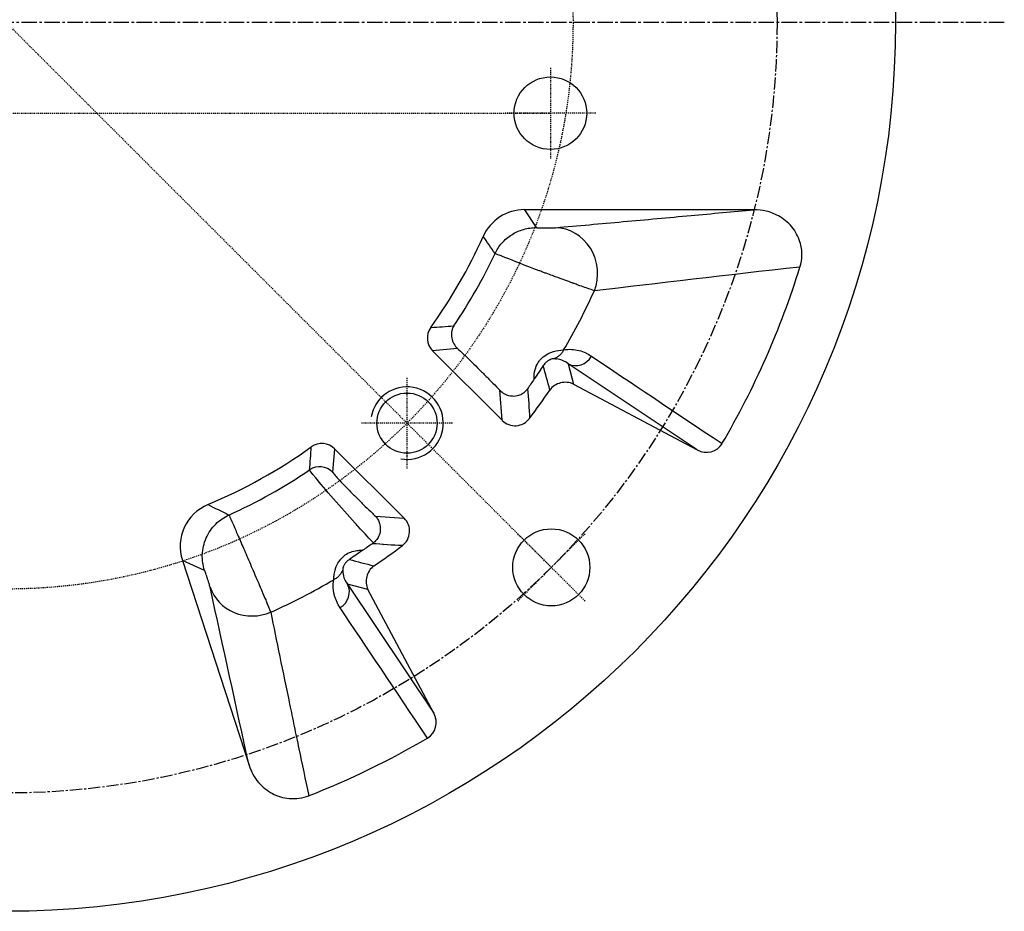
# Model space of a CAD drawing. Header units: millimetres. Extents: x 0 to 5219, y 0 to 2970.
# Tile 15 of 237: x 1006 to 1114, y 203 to 301. Entities that reach past the tile are written whole.
import ezdxf

# ---------------------------------------------------------------- set-up
doc = ezdxf.new("R2010")
doc.units = ezdxf.units.MM
doc.header["$LTSCALE"] = 0.2
doc.linetypes.add('CENTER2', pattern=[1.125, 0.75, -0.125, 0.125, -0.125])
doc.layers.add('02_Center Line', color=1, linetype='CENTER2')
doc.layers.add('05_Section Line', color=3, linetype='Continuous')

# ---------------------------------------------------------------- blocks, each defined once
blk = doc.blocks.new('A$C0ad0ff27')
for p, q in [((82.46, -20.64), (57.15, -20.64)), ((57.15, -20.64), (58.42, -22.62)), ((57.25, -26.8), (57.25, -26.8)), ((60.72, -28.1), (60.72, -28.1)), ((61.14, -28.26), (61.14, -28.26)), ((49.77, -35.97), (47.02, -36.21)), ((47.02, -36.21), (54.69, -43.88)), ((61.97, -37.64), (62.54, -39.89)), ((76.19, -47.15), (61.97, -37.64)), ((62.54, -39.89), (76.19, -47.15)), ((54.69, -43.88), (54.43, -40.56)), ((36.21, -47.02), (35.99, -49.59)), ((43.88, -54.69), (36.21, -47.02)), ((40.7, -54.44), (43.88, -54.69)), ((19.42, -59.33), (26.77, -81.93)), ((21.86, -60.43), (19.42, -59.33)), ((27.41, -60.89), (27.41, -60.89)), ((27.94, -62.12), (27.94, -62.12)), ((37.64, -61.97), (47.15, -76.19)), ((39.89, -62.54), (37.64, -61.97)), ((47.15, -76.19), (39.89, -62.54))]:
    blk.add_line(p, q)
for centre, radius in [((0, 0), 98.05), ((60, -10), 4), ((44.19, -44.19), 3.32), ((60.1, -60.1), 4.25)]:
    blk.add_circle(centre, radius)
for centre, radius, start, end in [((69.55, -18.63), 9.55, 204.8383, 204.8384), ((0, 0), 57.64, 324.2994, 335.8395), ((0, 0), 60.53, 337.3377933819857, 337.3378037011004), ((69.55, -18.63), 8.85, 208.167, 208.1675), ((69.55, -18.63), 8.03, 217.6402, 217.6441), ((0, 0), 59.62, 325.8685, 334.6981), ((57.16, -33), 6.03, 84.1169, 84.1203), ((0, 0), 71, 336.6459, 336.6461), ((0, 0), 71.1, 336.3783914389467, 336.3784250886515), ((0, 0), 71, 335.4546, 335.4547), ((0, 0), 71.1, 335.4623707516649, 335.4624184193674), ((0, 0), 73.5, 330.3048745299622, 330.304887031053), ((0, 0), 71, 328.4819, 328.518), ((0, 0), 71.1, 328.5271, 328.5619), ((0, 0), 73.5, 329.0222, 329.0228), ((0, 0), 76, 330.21002094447, 330.2100472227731), ((0, 0), 71, 324.1796, 324.1908), ((0, 0), 71.1, 324.0826, 324.0943), ((0, 0), 57.64, 292.7025, 305.6968), ((0, 0), 60.53, 291.6856862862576, 291.6857432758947), ((0, 0), 61.53, 290.7574, 290.7575), ((0, 0), 60.83, 291.3507720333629, 291.3508122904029), ((0, 0), 71, 305.809, 305.8192), ((0, 0), 71.1, 305.9055, 305.9163), ((0, 0), 71, 301.4813, 301.5174), ((0, 0), 71.1, 301.4375, 301.4723), ((18.63, -69.55), 8.03, 60.6504, 60.6506), ((0, 0), 73.5, 300.9764, 300.9769), ((0, 0), 71, 292.8136, 292.8137), ((0, 0), 71.1, 293.0874, 293.0875), ((0, 0), 76, 299.7899582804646, 299.789990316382)]:
    blk.add_arc(centre, radius, start, end)
for centre, major_axis, ratio, start_param, end_param in [((57.15, -25.64), (2.7, -4.21), 0.999141, 2.572262, 3.720604), ((60.56, -27.63), (-0.44, 4.98), 0.928726, 4.228108, 6.188957), ((-0.31, 0.14), (-84.13, 37.01), 0.999999, 3.024461, 3.256626), ((-0.23, 0.1), (-28.8, -65.48), 0.999999, 1.454254, 1.557248), ((48.43, -34.8), (-1.99, -0.18), 0.998964, 5.572987, 6.979809), ((62.9, -35.88), (-1.11, -1.66), 0.94444, 0.106225, 1.637743), ((56.1, -42.47), (0.16, -2), 0.998561, 5.421064, 7.128529), ((34.8, -48.43), (-0.18, -1.99), 0.998964, 2.444615, 3.851859), ((77.11, -45.37), (-1.76, 1.18), 0.94444, 1.677227, 3.195715), ((34.57, -51), (1.99, -0.18), 0.998964, 0.874765, 2.253544), ((7.27, -12.99), (45.1, 25.23), 0.865616, 4.613592, 4.811186), ((24.18, -57.79), (4.56, -2.06), 0.998889, 2.390808, 3.878568), ((42.47, -56.1), (2, -0.15), 0.998561, 5.437404, 7.145172), ((39.93, -56.83), (-1.01, -0.71), 0.64536, 1.569511, 1.670831), ((27.23, -60.74), (-4.88, -1.07), 0.942433, 0.104556, 1.765042), ((35.88, -62.9), (1.66, 1.11), 0.94444, 4.645227, 6.176977), ((45.37, -77.11), (-1.18, 1.76), 0.94444, 3.087467, 4.605958), ((-0.07, 0.14), (-40.07, 82.53), 1, 3.062417, 3.221386)]:
    blk.add_ellipse(centre, major_axis=major_axis, ratio=ratio, start_param=start_param, end_param=end_param)
for points, knots in [([(60.56, -22.63), (63.05, -22.41), (65.54, -22.19), (68.03, -21.96), (70.52, -21.74), (73.01, -21.51), (75.51, -21.28), (77.82, -21.07), (80.13, -20.86), (82.46, -20.64)], [0, 0, 0, 0, 0.3333333, 0.3333333, 0.3333333, 0.6666667, 0.6666667, 0.6666667, 0.9751654, 0.9751654, 0.9751654, 0.9751654]), ([(87.52, -26.97), (87.65, -26.54), (87.72, -26.1), (87.74, -25.16), (87.67, -24.67), (87.33, -23.59), (87.02, -23.03), (86.21, -22.04), (85.7, -21.63), (84.71, -21.09), (84.25, -20.91), (83.35, -20.69), (82.9, -20.64), (82.46, -20.64)], [0.0002483, 0.0002483, 0.0002483, 0.0002483, 0.1351173, 0.1351173, 0.2830848, 0.2830848, 0.4736705, 0.4736705, 0.6673573, 0.6673573, 0.8123988, 0.8123988, 0.946239, 0.946239, 0.946239, 0.946239]), ([(53.9, -25.48), (54, -25.28), (54.11, -25.08), (54.23, -24.89), (54.36, -24.69), (54.5, -24.5), (54.66, -24.33), (54.81, -24.15), (54.98, -23.98), (55.16, -23.83), (55.35, -23.67), (55.54, -23.52), (55.74, -23.4), (55.95, -23.27), (56.16, -23.15), (56.38, -23.05), (56.6, -22.96), (56.82, -22.88), (57.05, -22.81), (57.28, -22.75), (57.51, -22.7), (57.74, -22.67), (57.96, -22.64), (58.19, -22.62), (58.42, -22.62)], [0, 0, 0, 0, 0.120637, 0.120637, 0.120637, 0.244941, 0.244941, 0.244941, 0.37191, 0.37191, 0.37191, 0.500284, 0.500284, 0.500284, 0.628658, 0.628658, 0.628658, 0.755628, 0.755628, 0.755628, 0.879935, 0.879935, 0.879935, 1, 1, 1, 1]), ([(58.42, -22.62), (58.42, -22.62), (58.45, -22.63), (58.5, -22.63), (58.55, -22.64), (58.62, -22.64), (58.71, -22.64), (58.8, -22.64), (58.9, -22.65), (59.01, -22.65), (59.07, -22.65), (59.12, -22.65), (59.18, -22.65), (59.24, -22.65), (59.3, -22.65), (59.36, -22.65), (59.42, -22.65), (59.48, -22.65), (59.54, -22.65), (59.6, -22.65), (59.67, -22.65), (59.73, -22.65), (59.79, -22.65), (59.85, -22.65), (59.9, -22.65), (59.96, -22.65), (60.02, -22.65), (60.07, -22.65), (60.12, -22.65), (60.18, -22.65), (60.22, -22.64), (60.27, -22.64), (60.32, -22.64), (60.36, -22.64), (60.44, -22.64), (60.51, -22.63), (60.56, -22.63)], [0, 0, 0, 0, 0.125, 0.125, 0.125, 0.25, 0.25, 0.25, 0.375, 0.375, 0.375, 0.4375, 0.4375, 0.4375, 0.5, 0.5, 0.5, 0.5625, 0.5625, 0.5625, 0.625, 0.625, 0.625, 0.6875, 0.6875, 0.6875, 0.75, 0.75, 0.75, 0.8125, 0.8125, 0.8125, 0.875, 0.875, 0.875, 1, 1, 1, 1]), ([(64.85, -29.59), (64.66, -29.52), (64.36, -29.42), (63.75, -29.2), (63.51, -29.12), (63.12, -28.98), (62.99, -28.93), (62.77, -28.85), (62.66, -28.81), (62.55, -28.77), (62.47, -28.74), (62.4, -28.72), (62.25, -28.66), (61.9, -28.54), (61, -28.21), (60.64, -28.08), (60.01, -27.84), (59.78, -27.75), (59.41, -27.62), (59.29, -27.57), (59.03, -27.47), (58.86, -27.41), (57.19, -26.78), (55.9, -26.27), (54.28, -25.64), (53.93, -25.5), (53.9, -25.48)], [0.0002858, 0.0002858, 0.0002858, 0.0002858, 0.125, 0.125, 0.1875, 0.1875, 0.21875, 0.21875, 0.234375, 0.2421875, 0.2421875, 0.25, 0.25, 0.375, 0.375, 0.4375, 0.4375, 0.46875, 0.46875, 0.484375, 0.484375, 0.5, 0.5, 0.75, 0.75, 0.9999884, 0.9999884, 0.9999884, 0.9999884]), ([(49.35, -33.45), (49.27, -33.59), (49.22, -33.72), (49.18, -33.83), (49.16, -33.89), (49.15, -33.94), (49.14, -33.99), (49.13, -34.04), (49.12, -34.06), (49.11, -34.12), (49.08, -34.36), (49.08, -34.57), (49.13, -34.8), (49.21, -35.26), (49.45, -35.67), (49.77, -35.97)], [0.0003734, 0.0003734, 0.0003734, 0.0003734, 0.125, 0.125, 0.125, 0.1875, 0.1875, 0.1875, 0.25, 0.25, 0.25, 0.5, 0.5, 0.5, 1, 1, 1, 1]), ([(49.77, -35.97), (49.96, -36.14), (50.18, -36.35), (50.65, -36.8), (50.91, -37.05), (51.41, -37.53), (51.69, -37.81), (52.26, -38.37), (52.55, -38.66), (53.08, -39.2), (53.37, -39.49), (53.93, -40.05), (54.19, -40.32), (54.43, -40.56)], [2.2375082, 2.2375082, 2.2375082, 2.2375082, 2.3426628, 2.3426628, 2.4545469, 2.4545469, 2.5672986, 2.5672986, 2.6800502, 2.6800502, 2.7927577, 2.7927577, 2.901042, 2.901042, 2.901042, 2.901042]), ([(58.22, -39.32), (58.2, -38.97), (58.23, -38.62), (58.32, -38.28), (58.39, -38.02), (58.49, -37.78), (58.62, -37.55), (58.7, -37.42), (58.79, -37.3), (58.89, -37.19), (58.99, -37.07), (59.1, -36.97), (59.22, -36.87), (59.91, -36.3), (60.82, -36.13), (61.36, -36.12), (61.39, -36.12), (61.42, -36.12), (61.45, -36.12)], [0.0002444, 0.0002444, 0.0002444, 0.0002444, 0.1912767, 0.1912767, 0.1912767, 0.3368107, 0.3368107, 0.3368107, 0.4184053, 0.4184053, 0.4184053, 0.5, 0.5, 0.5, 0.9718063, 0.9718063, 0.9718063, 1, 1, 1, 1]), ([(61.45, -36.12), (61.4, -36.23), (61.28, -36.45), (61.02, -36.73), (60.71, -36.95), (60.49, -37.05), (60.38, -37.1)], [0, 0, 0, 0, 0.241528, 0.494352, 0.747176, 1, 1, 1, 1]), ([(61.45, -36.12), (61.76, -36.06), (62.06, -36.04), (62.36, -36.05), (62.63, -36.06), (62.89, -36.1), (63.16, -36.17), (63.4, -36.23), (63.65, -36.32), (63.89, -36.43), (63.91, -36.44), (63.93, -36.45), (63.96, -36.46), (64.16, -36.56), (64.35, -36.68), (64.55, -36.81)], [0, 0, 0, 0, 0.2823345, 0.2823345, 0.2823345, 0.5398386, 0.5398386, 0.5398386, 0.7778637, 0.7778637, 0.7778637, 0.8020506, 0.8020506, 0.8020506, 1, 1, 1, 1]), ([(60.38, -37.1), (60.33, -37.09), (60.27, -37.1), (60.2, -37.11), (60.13, -37.13), (60.06, -37.16), (59.97, -37.19), (59.93, -37.21), (59.89, -37.23), (59.85, -37.25), (59.81, -37.28), (59.76, -37.3), (59.72, -37.33), (59.64, -37.39), (59.55, -37.46), (59.47, -37.54), (59.42, -37.59), (59.37, -37.65), (59.32, -37.71), (59.3, -37.74), (59.28, -37.77), (59.26, -37.8), (59.24, -37.82), (59.23, -37.83), (59.22, -37.85)], [0, 0, 0, 0, 0.19239, 0.19239, 0.19239, 0.396936, 0.396936, 0.396936, 0.500213, 0.500213, 0.500213, 0.601958, 0.601958, 0.601958, 0.795538, 0.795538, 0.795538, 0.916241, 0.916241, 0.916241, 0.970852, 0.970852, 0.970852, 1, 1, 1, 1]), ([(58.22, -39.32), (58.1, -39.5), (57.98, -39.68), (57.73, -40.04), (57.61, -40.21), (57.49, -40.39)], [0.0000966, 0.0000966, 0.0000966, 0.0000966, 0.0651628, 0.0651628, 0.1302101, 0.1302101, 0.1302101, 0.1302101]), ([(62.54, -39.89), (62.32, -39.78), (62.09, -39.72), (61.61, -39.67), (61.36, -39.69), (60.89, -39.81), (60.66, -39.91), (60.26, -40.17), (60.08, -40.34), (59.94, -40.54)], [0.0000013, 0.0000013, 0.0000013, 0.0000013, 0.0723865, 0.0723865, 0.1451199, 0.1451199, 0.2178549, 0.2178549, 0.2902458, 0.2902458, 0.2902458, 0.2902458]), ([(54.43, -40.56), (54.58, -40.72), (54.76, -40.85), (55.22, -41.1), (55.52, -41.18), (56.04, -41.21), (56.28, -41.18), (56.66, -41.06), (56.81, -40.99), (57.05, -40.84), (57.15, -40.77), (57.24, -40.68), (57.28, -40.64), (57.32, -40.6), (57.38, -40.52), (57.41, -40.49), (57.44, -40.45), (57.46, -40.43), (57.47, -40.41), (57.48, -40.4), (57.49, -40.39)], [-0.3512087, -0.3512087, -0.3512087, -0.3512087, -0.2802907, -0.2802907, -0.1759559, -0.1759559, -0.0933572, -0.0933572, -0.0381802, -0.0381802, 0, 0, 0, 0.0181659, 0.0181659, 0.0298313, 0.0298313, 0.0354759, 0.0354759, 0.0386668, 0.0386668, 0.0386668, 0.0386668]), ([(40.49, -57.41), (40.11, -57.01), (39.55, -56.41), (38.79, -55.58), (38.68, -55.46), (38.55, -55.31), (38.46, -55.21), (37.7, -54.37), (36.88, -53.43), (36.08, -52.53), (35.29, -51.64), (34.58, -50.78), (34.12, -50.22), (33.66, -49.65), (33.46, -49.39), (33.45, -49.35)], [0.0000336, 0.0000336, 0.0000336, 0.0000336, 0.21875, 0.21875, 0.21875, 0.25, 0.25, 0.25, 0.5, 0.5, 0.5, 0.7477069, 0.7477069, 0.7477069, 0.9990963, 0.9990963, 0.9990963, 0.9990963]), ([(35.99, -49.59), (35.98, -49.61), (36.03, -49.67), (36.12, -49.78), (36.21, -49.89), (36.34, -50.04), (36.5, -50.22), (36.67, -50.4), (36.88, -50.62), (37.11, -50.87), (37.34, -51.11), (37.6, -51.38), (37.87, -51.66), (38.14, -51.93), (38.43, -52.23), (38.72, -52.52), (38.87, -52.66), (39.01, -52.81), (39.16, -52.95), (39.3, -53.09), (39.44, -53.23), (39.58, -53.37), (39.86, -53.64), (40.13, -53.9), (40.38, -54.14), (40.49, -54.25), (40.6, -54.35), (40.7, -54.44)], [0, 0, 0, 0, 0.134299, 0.134299, 0.134299, 0.268599, 0.268599, 0.268599, 0.402898, 0.402898, 0.402898, 0.537196, 0.537196, 0.537196, 0.671495, 0.671495, 0.671495, 0.738644, 0.738644, 0.738644, 0.805793, 0.805793, 0.805793, 0.940092, 0.940092, 0.940092, 1, 1, 1, 1]), ([(21.86, -60.43), (21.77, -60.15), (21.71, -59.87), (21.67, -59.59), (21.63, -59.29), (21.61, -58.99), (21.62, -58.69), (21.63, -58.38), (21.68, -58.07), (21.75, -57.76), (21.82, -57.46), (21.92, -57.15), (22.05, -56.86), (22.17, -56.57), (22.33, -56.29), (22.51, -56.03), (22.69, -55.78), (22.89, -55.54), (23.11, -55.32), (23.33, -55.11), (23.56, -54.92), (23.81, -54.75), (24.05, -54.59), (24.3, -54.45), (24.56, -54.33)], [0, 0, 0, 0, 0.1175271, 0.1175271, 0.1175271, 0.2411463, 0.2411463, 0.2411463, 0.3693525, 0.3693525, 0.3693525, 0.5, 0.5, 0.5, 0.6304343, 0.6304343, 0.6304343, 0.7586412, 0.7586412, 0.7586412, 0.8822597, 0.8822597, 0.8822597, 0.9999197, 0.9999197, 0.9999197, 0.9999197]), ([(24.56, -54.33), (24.57, -54.35), (24.62, -54.46), (24.74, -54.72), (24.82, -54.91), (24.93, -55.16), (25.08, -55.5), (25.11, -55.57), (25.14, -55.65), (25.18, -55.72), (25.34, -56.09), (25.53, -56.54), (25.75, -57.04), (25.78, -57.1), (25.8, -57.16), (25.83, -57.22), (25.94, -57.47), (26.05, -57.73), (26.17, -58), (26.24, -58.16), (26.31, -58.33), (26.39, -58.5), (26.42, -58.59), (26.46, -58.67), (26.5, -58.76), (26.53, -58.84), (26.55, -58.88), (26.61, -59.01), (26.89, -59.68), (27.17, -60.33), (27.42, -60.91), (27.57, -61.26), (27.71, -61.58), (27.84, -61.88), (27.96, -62.17), (28.08, -62.44), (28.18, -62.68), (28.35, -63.09), (28.49, -63.43), (28.61, -63.7), (28.67, -63.86), (28.73, -63.99), (28.78, -64.11), (29.01, -64.67), (29.1, -64.9), (29.16, -65.05)], [0.0000008, 0.0000008, 0.0000008, 0.0000008, 0.1460642, 0.1460642, 0.1460642, 0.25, 0.25, 0.25, 0.2716176, 0.2716176, 0.2716176, 0.375, 0.375, 0.375, 0.3869273, 0.3869273, 0.3869273, 0.4375, 0.4375, 0.4375, 0.46875, 0.46875, 0.46875, 0.484375, 0.484375, 0.484375, 0.5, 0.5, 0.5, 0.5782908, 0.5782908, 0.5782908, 0.625, 0.625, 0.625, 0.6710357, 0.6710357, 0.6710357, 0.75, 0.75, 0.75, 0.7944829, 0.7944829, 0.7944829, 0.9996823, 0.9996823, 0.9996823, 0.9996823]), ([(40.7, -54.44), (40.71, -54.46), (40.73, -54.47), (40.83, -54.59), (40.92, -54.7), (41.06, -54.96), (41.12, -55.1), (41.24, -55.48), (41.26, -55.73), (41.22, -56.24), (41.16, -56.48), (40.98, -56.85), (40.9, -56.99), (40.71, -57.22), (40.6, -57.32), (40.49, -57.41)], [-0.3458498, -0.3458498, -0.3458498, -0.3458498, -0.3387239, -0.3387239, -0.2929076, -0.2929076, -0.2444362, -0.2444362, -0.166363, -0.166363, -0.0899534, -0.0899534, -0.0433027, -0.0433027, -0.0000355, -0.0000355, -0.0000355, -0.0000355]), ([(40.39, -57.49), (40.21, -57.61), (40.04, -57.73), (39.68, -57.98), (39.5, -58.1), (39.32, -58.22)], [0.0000366, 0.0000366, 0.0000366, 0.0000366, 0.0649023, 0.0649023, 0.129794, 0.129794, 0.129794, 0.129794]), ([(36.12, -61.46), (36.12, -61.33), (36.13, -61.17), (36.15, -61), (36.17, -60.82), (36.21, -60.62), (36.26, -60.42), (36.27, -60.39), (36.28, -60.36), (36.29, -60.33), (36.31, -60.25), (36.34, -60.18), (36.36, -60.1), (36.4, -60), (36.45, -59.89), (36.5, -59.79), (36.6, -59.58), (36.73, -59.39), (36.88, -59.2), (36.89, -59.19), (36.91, -59.17), (36.92, -59.15), (37.06, -59), (37.22, -58.85), (37.39, -58.73), (37.57, -58.6), (37.78, -58.49), (37.99, -58.41), (38.21, -58.33), (38.44, -58.27), (38.67, -58.25), (38.79, -58.23), (38.92, -58.22), (39.05, -58.22), (39.14, -58.22), (39.23, -58.22), (39.32, -58.22)], [0, 0, 0, 0, 0.1155595, 0.1155595, 0.1155595, 0.2333649, 0.2333649, 0.2333649, 0.25, 0.25, 0.25, 0.2939873, 0.2939873, 0.2939873, 0.3575028, 0.3575028, 0.3575028, 0.4875911, 0.4875911, 0.4875911, 0.5, 0.5, 0.5, 0.6153461, 0.6153461, 0.6153461, 0.7436943, 0.7436943, 0.7436943, 0.8736889, 0.8736889, 0.8736889, 0.9462468, 0.9462468, 0.9462468, 0.9997332, 0.9997332, 0.9997332, 0.9997332]), ([(37.85, -59.22), (37.83, -59.23), (37.82, -59.24), (37.8, -59.26), (37.7, -59.32), (37.61, -59.4), (37.54, -59.47), (37.46, -59.55), (37.39, -59.64), (37.33, -59.72), (37.3, -59.76), (37.28, -59.81), (37.25, -59.85), (37.23, -59.89), (37.21, -59.93), (37.19, -59.97), (37.15, -60.05), (37.13, -60.13), (37.11, -60.2), (37.1, -60.27), (37.09, -60.32), (37.1, -60.38)], [0, 0, 0, 0, 0.029181, 0.029181, 0.029181, 0.205497, 0.205497, 0.205497, 0.402388, 0.402388, 0.402388, 0.505207, 0.505207, 0.505207, 0.605415, 0.605415, 0.605415, 0.809188, 0.809188, 0.809188, 1, 1, 1, 1]), ([(22.48, -62.28), (22.47, -62.24), (22.45, -62.19), (22.43, -62.12), (22.41, -62.05), (22.39, -61.96), (22.36, -61.87), (22.33, -61.77), (22.3, -61.67), (22.26, -61.56), (22.23, -61.45), (22.19, -61.34), (22.16, -61.23), (22.12, -61.12), (22.09, -61.01), (22.05, -60.92), (22.02, -60.82), (21.99, -60.73), (21.96, -60.66), (21.93, -60.59), (21.91, -60.53), (21.89, -60.49), (21.88, -60.45), (21.87, -60.43), (21.86, -60.43)], [0, 0, 0, 0, 0.125, 0.125, 0.125, 0.25, 0.25, 0.25, 0.375, 0.375, 0.375, 0.5, 0.5, 0.5, 0.625, 0.625, 0.625, 0.75, 0.75, 0.75, 0.875, 0.875, 0.875, 1, 1, 1, 1]), ([(37.1, -60.38), (37.05, -60.49), (37, -60.6), (36.94, -60.71), (36.88, -60.81), (36.81, -60.91), (36.72, -61.01), (36.64, -61.1), (36.55, -61.19), (36.44, -61.26), (36.34, -61.34), (36.23, -61.4), (36.12, -61.46)], [0, 0, 0, 0, 0.2500379, 0.2500379, 0.2500379, 0.5000759, 0.5000759, 0.5000759, 0.7501139, 0.7501139, 0.7501139, 0.9999407, 0.9999407, 0.9999407, 0.9999407]), ([(40.54, -59.94), (40.34, -60.08), (40.17, -60.26), (39.91, -60.66), (39.81, -60.89), (39.69, -61.36), (39.67, -61.61), (39.71, -62.09), (39.78, -62.32), (39.89, -62.54)], [0.0000012, 0.0000012, 0.0000012, 0.0000012, 0.0727496, 0.0727496, 0.1459179, 0.1459179, 0.2188076, 0.2188076, 0.2913488, 0.2913488, 0.2913488, 0.2913488]), ([(36.81, -64.55), (36.67, -64.33), (36.55, -64.11), (36.39, -63.76), (36.34, -63.64), (36.25, -63.4), (36.22, -63.29), (36.15, -63.02), (36.12, -62.88), (36.08, -62.62), (36.06, -62.5), (36.04, -62.06), (36.06, -61.76), (36.12, -61.46)], [0, 0, 0, 0, 0.25, 0.25, 0.375, 0.375, 0.5, 0.5, 0.625, 0.625, 0.75, 0.75, 0.999962, 0.999962, 0.999962, 0.999962]), ([(29.16, -65.05), (29.8, -68.2), (30.5, -71.58), (31.25, -75.19), (31.34, -75.65), (31.42, -76.02), (31.5, -76.42), (31.58, -76.82), (31.67, -77.22), (31.75, -77.63), (31.92, -78.44), (32.09, -79.27), (32.27, -80.11), (32.62, -81.78), (32.98, -83.51), (33.35, -85.29)], [0, 0, 0, 0, 0.5, 0.5, 0.5, 0.5625, 0.5625, 0.5625, 0.625, 0.625, 0.625, 0.75, 0.75, 0.75, 1, 1, 1, 1]), ([(26.77, -81.93), (26.99, -82.63), (27.35, -83.27), (28.25, -84.32), (28.76, -84.74), (29.92, -85.35), (30.54, -85.54), (31.56, -85.63), (31.94, -85.62), (32.67, -85.51), (33.02, -85.42), (33.35, -85.29)], [0.000001, 0.000001, 0.000001, 0.000001, 0.2177578, 0.2177578, 0.4150378, 0.4150378, 0.6092291, 0.6092291, 0.7240177, 0.7240177, 0.8311508, 0.8311508, 0.8311508, 0.8311508])]:
    blk.add_open_spline(points, degree=3, knots=knots)
for points in [[(53.9, -25.48), (53.46, -24.84), (53.03, -24.21), (52.59, -23.59)], [(87.52, -26.97), (79.36, -27.86), (71.81, -28.8), (64.85, -29.59)], [(46.81, -33.64), (47.65, -33.59), (48.5, -33.53), (49.35, -33.45)], [(64.55, -36.81), (68.83, -39.69), (73.63, -42.9), (78.93, -46.45)], [(59.22, -37.85), (58.93, -38.27), (58.6, -38.76), (58.22, -39.32)], [(59.94, -40.54), (59.71, -39.64), (59.47, -38.74), (59.22, -37.85)], [(61.97, -37.64), (61.3, -37.12), (60.71, -37.1), (60.38, -37.1)], [(57.49, -40.39), (57.58, -41.48), (57.65, -42.57), (57.7, -43.68)], [(57.7, -43.68), (58.47, -42.65), (59.22, -41.6), (59.94, -40.54)], [(33.45, -49.35), (33.52, -48.5), (33.58, -47.65), (33.64, -46.81)], [(22.25, -53.17), (22.97, -53.54), (23.73, -53.92), (24.56, -54.33)], [(43.68, -57.7), (42.57, -57.65), (41.47, -57.58), (40.39, -57.49)], [(39.32, -58.22), (38.76, -58.6), (38.27, -58.93), (37.85, -59.22)], [(40.54, -59.94), (41.61, -59.22), (42.65, -58.47), (43.68, -57.7)], [(37.85, -59.22), (38.74, -59.47), (39.64, -59.71), (40.54, -59.94)], [(37.1, -60.38), (37.1, -60.71), (37.12, -61.3), (37.64, -61.97)], [(29.16, -65.05), (31.54, -63.98), (33.87, -62.78), (36.12, -61.46)], [(26.77, -81.93), (25.35, -75.41), (23.92, -68.86), (22.48, -62.28)], [(46.45, -78.93), (42.88, -73.6), (39.67, -68.8), (36.81, -64.55)]]:
    blk.add_open_spline(points, degree=3)
at = {"layer": '02_Center Line'}
for p, q in [((-60.1, 60.1), (60, -60)), ((60, -5), (60, -15)), ((-60, -10), (60, -10)), ((65, -10), (55, -10)), ((44.19, -39.19), (44.19, -49.19)), ((49.19, -44.19), (39.19, -44.19)), ((63.82, -63.82), (56.39, -56.39)), ((63.82, -56.39), (56.39, -63.82))]:
    blk.add_line(p, q, dxfattribs=at)
at = {"layer": '02_Center Line', "ltscale": 11.288275}
blk.add_line((110.05, 0), (-110.05, 0), dxfattribs=at)
at = {"layer": '02_Center Line', "ltscale": 8.971334}
blk.add_circle((0, 0), 85, dxfattribs=at)
at = {"layer": '02_Center Line'}
blk.add_circle((0, 0), 62.5, dxfattribs=at)
at = {"layer": '05_Section Line'}
blk.add_arc((44.19, -44.19), 4, 260, 170, dxfattribs=at)

msp = doc.modelspace()

# ---------------------------------------------------------------- block references
msp.add_blockref('A$C0ad0ff27', (1004.425, 301.014))

doc.saveas('drawing.dxf')
